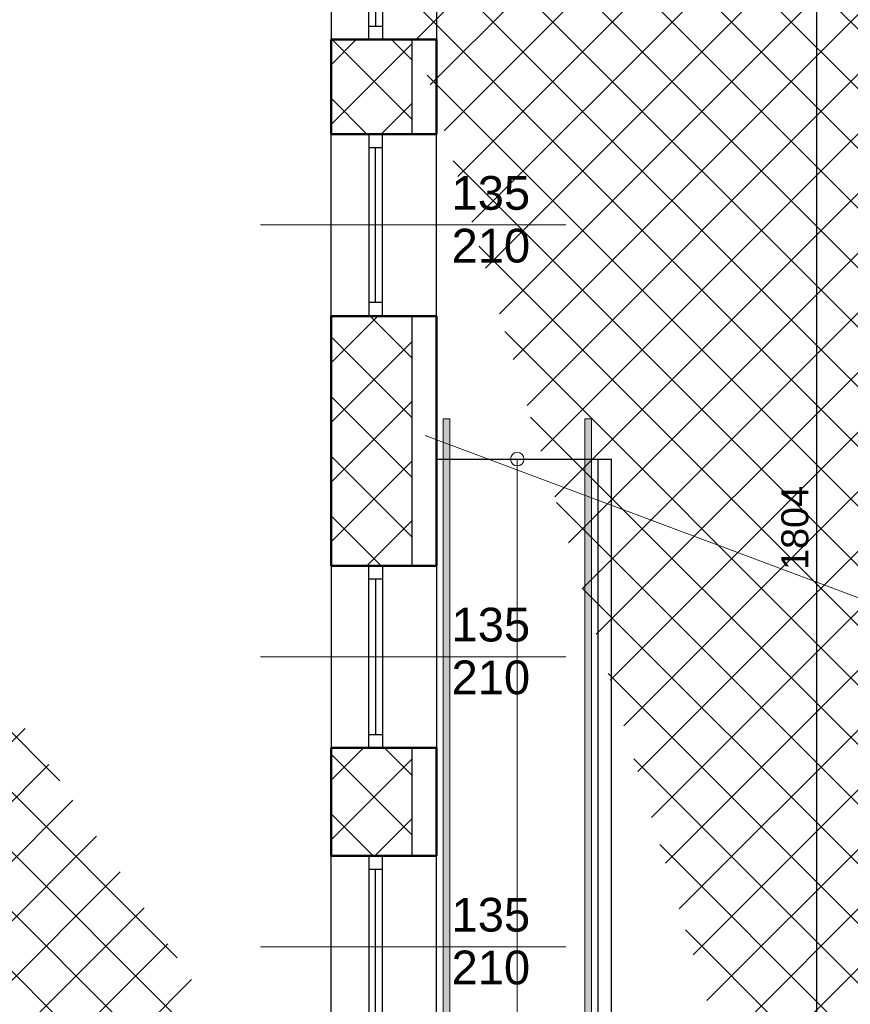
# Model space of a CAD drawing. Header units: millimetres. Extents: x -29624 to 9939, y -6894 to 6495.
# Tile 24 of 243: x -26310 to -25694, y 4597 to 5327. Entities that reach past the tile are written whole.
import ezdxf

# ---------------------------------------------------------------- set-up
doc = ezdxf.new("R2010")
doc.units = ezdxf.units.MM
doc.header["$MEASUREMENT"] = 0
for name, color, linetype in [('2D - Ogólne', 7, 'Continuous'), ('Konstrukcja - Ściany zew', 7, 'Continuous'), ('Okna Archicada', 7, 'Continuous'), ('Opisy - Teksty', 7, 'Continuous')]:
    doc.layers.add(name, color=color, linetype=linetype)
for name, color, linetype, lineweight in [('A_cienkie', 130, 'Continuous', 9), ('A_opisy', 81, 'Continuous', 13), ('A_wymiary', 253, 'Continuous', 9), ('A_ściany istniejące hatch', 82, 'Continuous', 9)]:
    doc.layers.add(name, color=color, linetype=linetype, lineweight=lineweight)
doc.styles.get("Standard").update_dxf_attribs({"font": 'arial.ttf'})
doc.styles.add('STYL_AUTOMATYCZNY_1', font='arial.ttf')
doc.dimstyles.new('1do100', dxfattribs={"dimtxt": 20, "dimasz": 15, "dimexe": 15, "dimexo": 0.625, "dimgap": 6, "dimtad": 1, "dimtxsty": 'Standard', "dimblk": 'ARCHTICK', "dimcen": 2.5, "dimadec": 0, "dimazin": 0, "dimtfac": 1, "dimtmove": 0, "dimatfit": 3, "dimldrblk": 'OBLIQUE', "dimfxl": 15, "dimfxlon": 1, "dimarcsym": 0})

# ---------------------------------------------------------------- blocks, each defined once
blk = doc.blocks.new('Okno 27_2')
at = {"layer": 'Okna Archicada', "color": 7, "linetype": 'Continuous', "lineweight": 25}
for p, q in [((-675, 400), (675, 400)), ((-675, 0), (-575.0000000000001, 0)), ((-575.0000000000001, 0), (-575.0000000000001, -100)), ((-575.0000000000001, 0), (575.0000000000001, 0)), ((575.0000000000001, -100), (575.0000000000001, 0)), ((575.0000000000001, 0), (675, 0)), ((-575.0000000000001, -50), (575.0000000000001, -50)), ((-575.0000000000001, -100), (-675, -100)), ((575.0000000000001, -100), (-575.0000000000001, -100)), ((675, -100), (575.0000000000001, -100)), ((-675, -380), (675, -380))]:
    blk.add_line(p, q, dxfattribs=at)
at = {"layer": 'Okna Archicada', "color": 7, "linetype": 'Continuous', "lineweight": 50}
for p, q in [((-675, 400), (-675, 0)), ((675, 400), (675, 0)), ((-675, 0), (-675, -100)), ((-675, 0), (-675, -100)), ((675, 0), (675, -100)), ((675, 0), (675, -100)), ((-675, -100), (-675, -380)), ((675, -100), (675, -380))]:
    blk.add_line(p, q, dxfattribs=at)
blk = doc.blocks.new('Ściana_2_1', base_point=(-7572.261235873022, 24720))
at = {"layer": 'Konstrukcja - Ściany zew', "color": 7, "linetype": 'Continuous', "lineweight": 50}
for p, q in [((-7292.261235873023, 19920), (-7572.261235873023, 19920)), ((-7192.261235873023, 19920), (-7292.261235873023, 19920)), ((-6792.261235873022, 19920), (-7192.261235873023, 19920)), ((-7292.261235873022, 19220), (-7572.261235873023, 19220)), ((-7192.261235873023, 19220), (-7292.261235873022, 19220)), ((-6792.261235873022, 19220), (-7192.261235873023, 19220)), ((-7292.261235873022, 17870), (-7572.261235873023, 17870)), ((-7192.261235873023, 17870), (-7292.261235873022, 17870)), ((-6792.261235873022, 17870), (-7192.261235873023, 17870)), ((-7292.261235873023, 16020), (-7572.261235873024, 16020)), ((-7192.261235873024, 16020), (-7292.261235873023, 16020)), ((-6792.261235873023, 16020), (-7192.261235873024, 16020)), ((-7292.261235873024, 14670), (-7572.261235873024, 14670)), ((-7192.261235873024, 14670), (-7292.261235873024, 14670)), ((-6792.261235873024, 14670), (-7192.261235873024, 14670)), ((-7292.261235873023, 13869.73562378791), (-7572.261235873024, 13869.73562378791)), ((-7192.261235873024, 13869.73562378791), (-7292.261235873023, 13869.73562378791)), ((-6792.261235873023, 13869.73562378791), (-7192.261235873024, 13869.73562378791))]:
    blk.add_line(p, q, dxfattribs=at)
at = {"layer": 'Konstrukcja - Ściany zew', "color": 7, "linetype": 'Continuous', "lineweight": 50, "flags": 128}
for points in [[(-7572.261235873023, 19920.00001311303), (-7572.261235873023, 19220.0001281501)], [(-6792.261235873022, 19220), (-6792.261235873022, 19920)], [(-7572.261235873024, 17869.99996215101), (-7572.261235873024, 16019.99995589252)], [(-6792.261235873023, 16020), (-6792.261235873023, 17870)], [(-7572.261235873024, 14670.00006139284), (-7572.261235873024, 13869.73571364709)], [(-6792.261235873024, 13869.73575268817), (-6792.261235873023, 14670)]]:
    blk.add_lwpolyline(points, dxfattribs=at)
at = {"layer": 'Okna Archicada', "color": 21, "linetype": 'Continuous', "lineweight": 13, "true_color": 0xff9955, "zscale": 1000, "rotation": 270}
for p in [(-7192.261235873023, 20595), (-7192.261235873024, 15345)]:
    blk.add_blockref('Okno 27_2', p, dxfattribs=at)
at = {"layer": 'Okna Archicada', "color": 21, "linetype": 'Continuous', "lineweight": 13, "true_color": 0xff9955, "xscale": -1, "zscale": 1000, "rotation": 270}
for p in [(-7192.261235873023, 18545), (-7192.261235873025, 13194.73562378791)]:
    blk.add_blockref('Okno 27_2', p, dxfattribs=at)
blk = doc.blocks.new('_ArchTick')
at = {"color": 0, "linetype": 'ByBlock', "const_width": 0.15}
blk.add_lwpolyline([(-0.5, -0.5), (0.5, 0.5)], dxfattribs=at)
blk = doc.blocks.new('*D1295')
at = {"layer": 'A_wymiary', "color": 0, "lineweight": -2, "transparency": 16777216}
for p, q in [((-27147.05965633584, 6160.845450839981), (-27147.05965633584, 6190.845450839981)), ((-23199.05965633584, 6160.845450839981), (-23199.05965633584, 6190.845450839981)), ((-27147.05965633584, 6175.845450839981), (-23199.05965633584, 6175.845450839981))]:
    blk.add_line(p, q, dxfattribs=at)
at = {"layer": 'Defpoints', "color": 0, "transparency": 16777216}
for p in [(-23199.05965633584, 6175.845450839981), (-27147.05965633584, 5852.323442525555), (-23199.05965633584, 4880.323442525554)]:
    blk.add_point(p, dxfattribs=at)
at = {"layer": 'A_wymiary', "color": 0, "lineweight": -2, "transparency": 16777216, "xscale": 15, "yscale": 15, "zscale": 15, "rotation": 180}
blk.add_blockref('_ArchTick', (-27147.05965633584, 6175.845450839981), dxfattribs=at)
at = {"layer": 'A_wymiary', "color": 0, "lineweight": -2, "transparency": 16777216, "xscale": 15, "yscale": 15, "zscale": 15}
blk.add_blockref('_ArchTick', (-23199.05965633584, 6175.845450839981), dxfattribs=at)
at = {"layer": 'A_wymiary', "color": 0, "transparency": 16777216, "insert": (-25173.0704544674, 6192.063731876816), "char_height": 20, "attachment_point": 5}
blk.add_mtext('3948', dxfattribs=at)
blk = doc.blocks.new('_Oblique')
at = {"color": 0, "linetype": 'ByBlock', "lineweight": -2}
blk.add_line((-0.5, -0.5), (0.5, 0.5), dxfattribs=at)
blk = doc.blocks.new('*D1296')
at = {"layer": 'A_wymiary', "color": 0, "lineweight": -2, "transparency": 16777216}
for p, q in [((-25733.88778396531, 5852.323442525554), (-25703.88778396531, 5852.323442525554)), ((-25718.88778396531, 4048.323442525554), (-25718.88778396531, 5852.323442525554)), ((-25733.88778396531, 4048.323442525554), (-25703.88778396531, 4048.323442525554))]:
    blk.add_line(p, q, dxfattribs=at)
at = {"layer": 'Defpoints', "color": 0, "transparency": 16777216}
for p in [(-26001.05965633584, 5852.323442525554), (-25718.88778396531, 5852.323442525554), (-26001.05965633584, 4048.323442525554)]:
    blk.add_point(p, dxfattribs=at)
at = {"layer": 'A_wymiary', "color": 0, "lineweight": -2, "transparency": 16777216, "xscale": 15, "yscale": 15, "zscale": 15}
for p, rotation in [((-25718.88778396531, 5852.323442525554), 90), ((-25718.88778396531, 4048.323442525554), 270)]:
    blk.add_blockref('_ArchTick', p, dxfattribs=dict(at, rotation=rotation))
at = {"layer": 'A_wymiary', "color": 0, "transparency": 16777216, "insert": (-25735.09924371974, 4950.312644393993), "char_height": 20, "attachment_point": 5, "rotation": 90}
blk.add_mtext('1804', dxfattribs=at)

msp = doc.modelspace()

# ---------------------------------------------------------------- hatches: boundary and pattern name
at = {"layer": 'A_cienkie', "true_color": 0xffffff}
h = msp.add_hatch(color=7, dxfattribs=at)
h.dxf.hatch_style = 1
h.paths.add_polyline_path([(-25991.05965633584, 4201.323442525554), (-25991.05965633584, 5031.323442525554), (-25996.05965633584, 5031.323442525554), (-25996.05965633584, 4201.323442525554)])
h = msp.add_hatch(color=7, dxfattribs=at)
h.dxf.hatch_style = 1
h.paths.add_polyline_path([(-25891.05965633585, 4201.323442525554), (-25891.05965633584, 5031.323442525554), (-25886.05965633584, 5031.323442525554), (-25886.05965633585, 4201.323442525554)])
at = {"layer": 'A_ściany istniejące hatch'}
h = msp.add_hatch(dxfattribs=at)
h.set_pattern_fill('NET', color=256, scale=250, angle=45)
h.set_pattern_definition([(45, (7385.571392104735, 0), (-22.09708691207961, 22.09708691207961), []), (135, (7385.571392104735, 0), (-22.09708691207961, -22.09708691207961), [])])
h.paths.add_polyline_path([(-24601.05965633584, 5156.323444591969), (-24559.05965633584, 5156.323441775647), (-24559.05965633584, 4894.323442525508), (-24349.05965633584, 4894.323442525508), (-24349.05965633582, 4852.323442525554), (-24601.05965633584, 4852.323442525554)], flags=16)
h.paths.add_polyline_path([(-24007.05800551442, 4880.323442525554), (-24007.05800551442, 4820.323442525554), (-24127.05965633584, 4820.323442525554), (-24127.05965633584, 4660.323442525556), (-24187.05965633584, 4660.323442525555), (-24187.05965633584, 4852.323442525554), (-24229.05965633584, 4852.323442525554), (-24229.05965633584, 4894.323442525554), (-24225.05965633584, 4894.323442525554), (-24225.05965633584, 5553.323442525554), (-24559.05965633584, 5553.323442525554), (-24559.05965633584, 5507.323442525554), (-24601.05965633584, 5507.323442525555), (-24601.05965633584, 5597.323442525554), (-24143.05965633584, 5597.323442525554), (-24143.05965931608, 5553.323442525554), (-24181.05965633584, 5553.323442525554), (-24181.05965633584, 4880.323442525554)], flags=17)
h.paths.add_polyline_path([(-23403.05965633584, 4880.323442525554), (-23261.05965633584, 4880.323442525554), (-23261.05965633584, 4942.323442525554), (-23217.05965633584, 4942.323442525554), (-23217.05965633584, 4657.323445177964), (-23277.05965633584, 4657.323445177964), (-23277.05965633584, 4820.323442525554), (-23403.05965633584, 4820.323442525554)], flags=17)
h.paths.add_polyline_path([(-23360.05965633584, 4000.323442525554), (-23277.05965633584, 4000.323442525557), (-23277.05965633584, 4115.323445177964), (-23217.05965633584, 4115.323445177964), (-23217.05965633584, 3942.323442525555), (-23277.05965633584, 3942.323442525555), (-23277.05965633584, 3975.323442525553), (-23360.05965633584, 3975.323442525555)], flags=17)
h.paths.add_polyline_path([(-23717.05965633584, 4570.323442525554), (-23687.05965633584, 4570.323442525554), (-23687.05965633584, 4540.323442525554), (-23717.05965633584, 4540.323442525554)], flags=17)
h.paths.add_polyline_path([(-23717.05965633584, 4276.323442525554), (-23687.05965633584, 4276.323442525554), (-23687.05965633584, 4306.323442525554), (-23717.05965633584, 4306.323442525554)], flags=17)
h.paths.add_polyline_path([(-24205.05965633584, 2730.323442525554), (-24145.05965633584, 2730.323442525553), (-24145.05965633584, 2570.323442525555), (-23907.05965633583, 2570.323442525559), (-23907.05965633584, 2750.323442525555), (-23847.05965633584, 2750.323442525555), (-23847.05965633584, 2570.323442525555), (-23277.05965633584, 2570.323442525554), (-23277.05965633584, 2720.323442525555), (-23217.05965633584, 2720.323442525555), (-23217.05965633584, 2510.323442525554), (-24205.05965633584, 2510.323442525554)])
h.paths.add_polyline_path([(-26687.05965227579, 5880.323442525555), (-26474.05965633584, 5880.32344487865), (-26474.05966137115, 5974.357659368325), (-26449.05965901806, 5974.35765319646), (-26449.05965901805, 5855.323442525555), (-26687.05965227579, 5855.323442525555)], flags=17)
h.paths.add_polyline_path([(-26054.05965633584, 5854.668952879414), (-26019.05965633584, 5854.668952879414), (-26019.05965633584, 5974.35765319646), (-26054.05965633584, 5974.35765319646)], flags=17)
h.paths.add_polyline_path([(-25764.05965630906, 4030.323442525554), (-25694.05966801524, 4030.323442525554), (-25694.05966801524, 3970.323442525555), (-25764.05965630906, 3970.323442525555)], flags=17)
h.paths.add_polyline_path([(-25354.05965630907, 4030.323442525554), (-25284.05965630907, 4030.323442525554), (-25284.05965630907, 3970.323442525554), (-25354.05965630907, 3970.323442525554)], flags=17)
h.paths.add_polyline_path([(-24913.05965630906, 4030.323442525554), (-24845.05966801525, 4030.323442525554), (-24845.05966801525, 3970.323442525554), (-24913.05965630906, 3970.323442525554)], flags=17)
h.paths.add_polyline_path([(-24710.05965630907, 4030.323442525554), (-24629.05966801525, 4030.323442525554), (-24629.05966801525, 3970.323442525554), (-24710.05965630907, 3970.323442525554)], flags=17)
h.paths.add_polyline_path([(-24127.05965633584, 4530.323438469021), (-24187.05965633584, 4530.323438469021), (-24187.05965633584, 4454.323442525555), (-24127.05965633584, 4454.323442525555)], flags=17)
h.paths.add_polyline_path([(-24559.05965633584, 5377.323440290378), (-24601.05965633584, 5377.323440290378), (-24601.05965633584, 5286.323444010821), (-24559.05965633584, 5286.323444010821)], flags=16)
h.paths.add_polyline_path([(-24013.05965633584, 5597.323442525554), (-23879.05965633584, 5597.323442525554), (-23879.05965633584, 5553.323442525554), (-24013.05965633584, 5553.323442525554)], flags=17)
h.paths.add_polyline_path([(-23261.05965633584, 5277.323444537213), (-23217.05965633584, 5277.323444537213), (-23217.05965633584, 5352.323442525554), (-23261.05965633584, 5352.323442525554)], flags=17)
h.paths.add_polyline_path([(-23261.05965633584, 5072.323442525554), (-23217.05965633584, 5072.323442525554), (-23217.05965633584, 5147.323442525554), (-23261.05965633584, 5147.323442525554)], flags=17)
h.paths.add_polyline_path([(-23277.05965633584, 4451.32344741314), (-23217.05965633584, 4451.32344741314), (-23217.05965633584, 4527.323445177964), (-23277.05965633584, 4527.323445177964)], flags=17)
h.paths.add_polyline_path([(-23277.05965633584, 4245.32344741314), (-23217.05965633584, 4245.32344741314), (-23217.05965633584, 4321.323445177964), (-23277.05965633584, 4321.323445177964)], flags=17)
h.paths.add_polyline_path([(-23277.05965633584, 3737.323444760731), (-23217.05965633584, 3737.323444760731), (-23217.05965633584, 3812.323442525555), (-23277.05965633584, 3812.323442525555)], flags=17)
h.paths.add_polyline_path([(-23277.05965633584, 3532.323444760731), (-23217.05965633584, 3532.323444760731), (-23217.05965633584, 3607.323442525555), (-23277.05965633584, 3607.323442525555)], flags=17)
h.paths.add_polyline_path([(-23277.05965633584, 3060.32344476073), (-23217.05965633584, 3060.32344476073), (-23217.05965633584, 3130.323442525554), (-23277.05965633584, 3130.323442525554)], flags=17)
h.paths.add_polyline_path([(-23217.05965633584, 2855.323442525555), (-23277.05965633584, 2855.323442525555), (-23277.05965633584, 2925.323442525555), (-23217.05965633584, 2925.323442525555)], flags=17)
h.paths.add_polyline_path([(-24502.05965659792, 2970.323442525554), (-24432.05965633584, 2970.323442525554), (-24432.05965633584, 2910.323442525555), (-24502.05965659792, 2910.323442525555)], flags=17)
h.paths.add_polyline_path([(-24707.05965633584, 2910.323442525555), (-24637.05965633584, 2910.323442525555), (-24637.05965633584, 2970.323442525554), (-24707.05965633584, 2970.323442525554)], flags=17)
h.paths.add_polyline_path([(-24912.05965659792, 2970.323442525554), (-24842.05965633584, 2970.323442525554), (-24842.05965633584, 2910.323442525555), (-24912.05965659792, 2910.323442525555)], flags=17)
h.paths.add_polyline_path([(-25169.05965633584, 2910.323442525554), (-25047.05966804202, 2910.323442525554), (-25047.05966804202, 2970.323442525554), (-25169.05965633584, 2970.323442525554)], flags=17)
h.paths.add_polyline_path([(-25374.05965659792, 2970.323442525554), (-25304.05965633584, 2970.323442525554), (-25304.05965633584, 2910.323442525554), (-25374.05965659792, 2910.323442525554)], flags=17)
h.paths.add_polyline_path([(-25579.05965633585, 2910.323442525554), (-25509.05965633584, 2910.323442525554), (-25509.05965633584, 2970.323442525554), (-25579.05965633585, 2970.323442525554)], flags=17)
h.paths.add_polyline_path([(-25784.05965659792, 2970.323442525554), (-25714.05965633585, 2970.323442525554), (-25714.05965633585, 2910.323442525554), (-25784.05965659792, 2910.323442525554)], flags=17)
h.paths.add_polyline_path([(-23895.05965633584, 2970.323442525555), (-23981.55965633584, 2970.323442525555), (-23981.54424533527, 2910.323442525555), (-23907.05965633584, 2910.323442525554), (-23907.05965633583, 2860.323442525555), (-23847.05965633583, 2860.323442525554), (-23847.05965633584, 3103.823442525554), (-23895.05965633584, 3103.823442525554)], flags=17)
h.paths.add_polyline_path([(-24091.55965633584, 2970.323442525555), (-24091.54424533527, 2910.323442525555), (-24145.05965633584, 2910.323442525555), (-24145.05965633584, 2870.323442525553), (-24205.05965633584, 2870.323442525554), (-24205.05965633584, 2910.323442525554), (-24297.05965633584, 2910.323442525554), (-24297.05965633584, 2970.323442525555)], flags=17)
h.paths.add_polyline_path([(-26079.05965633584, 2864.323442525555), (-26019.05965633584, 2864.323442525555), (-26019.05965633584, 2910.323442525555), (-25919.05965633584, 2910.323442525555), (-25919.05966804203, 2970.323442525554), (-26079.05965633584, 2970.323442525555)], flags=17)
h.paths.add_polyline_path([(-24289.05965630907, 4030.323442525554), (-24187.05965633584, 4030.323442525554), (-24187.05965633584, 4324.323442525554), (-24127.05965633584, 4324.32343846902), (-24127.05965633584, 4000.323442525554), (-24110.05965633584, 4000.323442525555), (-24110.05965633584, 3975.323442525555), (-24127.05965633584, 3975.323442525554), (-24127.05965633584, 3620.323442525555), (-24100.05965633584, 3620.323442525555), (-24100.05965633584, 3540.323442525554), (-24127.05965633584, 3540.323442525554), (-24127.05965633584, 3320.323442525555), (-24302.55965633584, 3320.323442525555), (-24302.55965633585, 3368.323442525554), (-24167.05965633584, 3368.323442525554), (-24167.05965633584, 3970.323442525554), (-24289.05965657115, 3970.323442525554)], flags=17)
h.paths.add_polyline_path([(-24494.05965630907, 4030.323442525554), (-24424.05965630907, 4030.323442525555), (-24424.05965630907, 3970.323442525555), (-24457.05965633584, 3970.323442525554), (-24457.05965633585, 3804.323442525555), (-24489.05965633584, 3804.323445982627), (-24489.05965633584, 3970.323442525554), (-24494.05965630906, 3970.323442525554)], flags=17)
h.paths.add_polyline_path([(-24736.05965633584, 3368.323442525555), (-24489.05965633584, 3368.323442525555), (-24489.05965633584, 3518.323447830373), (-24457.05965633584, 3518.3234443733), (-24457.05965633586, 3368.323442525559), (-24412.55965633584, 3368.323442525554), (-24412.55965633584, 3320.323442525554), (-24736.05965633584, 3320.323442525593)], flags=17)
h.paths.add_polyline_path([(-25725.05965633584, 3368.323442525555), (-25725.05965633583, 3320.323442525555), (-25485.05965633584, 3320.323442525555), (-25485.05965633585, 3368.323442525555), (-25489.05965630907, 3368.323442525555), (-25489.05965630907, 3460.323442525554), (-25517.05965630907, 3460.323442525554), (-25517.05965630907, 3368.323442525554)], flags=17)
h.paths.add_polyline_path([(-26079.05965633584, 4061.323442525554), (-26019.05965633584, 4061.323442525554), (-26019.05965633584, 4030.323442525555), (-25899.05965630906, 4030.323442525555), (-25899.05966801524, 3970.323442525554), (-26039.05965633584, 3970.323442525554), (-26039.05965633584, 3368.323442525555), (-25835.05965633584, 3368.323442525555), (-25835.05965633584, 3320.323442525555), (-26079.05965633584, 3320.323442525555)], flags=17)
h.paths.add_polyline_path([(-26019.05965633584, 4357.738516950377), (-26079.05965633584, 4357.738516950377), (-26079.05965633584, 4201.323453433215), (-26019.05965633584, 4201.323453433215)], flags=17)
h.paths.add_polyline_path([(-26019.05965633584, 4572.297004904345), (-26079.05965633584, 4572.297004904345), (-26079.05965633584, 4492.738518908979), (-26019.05965633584, 4492.738518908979)], flags=17)
h.paths.add_polyline_path([(-26019.05965633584, 4787.323442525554), (-26079.05965633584, 4787.323442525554), (-26079.05965633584, 4707.297013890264), (-26019.05965633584, 4707.297013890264)], flags=17)
h.paths.add_polyline_path([(-26019.05965633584, 5107.323442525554), (-26079.05965633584, 5107.323442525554), (-26079.05965633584, 4922.323442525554), (-26019.05965633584, 4922.323442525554)], flags=17)
h.paths.add_polyline_path([(-26019.05965633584, 5312.323442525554), (-26079.05965633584, 5312.323442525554), (-26079.05965633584, 5242.323455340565), (-26019.05965633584, 5242.323455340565)], flags=17)
h.paths.add_polyline_path([(-26019.05965633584, 5527.323442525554), (-26079.05965633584, 5527.323442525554), (-26079.05965633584, 5447.323442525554), (-26019.05965633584, 5447.323442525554)], flags=17)
h.paths.add_polyline_path([(-27069.05965633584, 5252.439788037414), (-27129.05965633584, 5252.439788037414), (-27129.05965633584, 5322.419772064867), (-27069.05965633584, 5322.419772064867), (-27069.05965633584, 5324.323442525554), (-26609.05965633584, 5324.323442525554), (-26609.05965633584, 5314.323442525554), (-26640.15965633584, 5314.323442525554), (-26640.15965633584, 5238.323442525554), (-26655.15965633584, 5238.323442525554), (-26655.15965633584, 5314.323442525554), (-26911.05965633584, 5314.323442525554), (-26911.05965633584, 5299.320287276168), (-26918.05965633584, 5299.320287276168), (-26918.05965633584, 5314.323442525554), (-27069.05965633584, 5314.323442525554)])
h.paths.add_polyline_path([(-27069.05965633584, 5197.323442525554), (-27069.05965633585, 5204.323442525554), (-26918.05965633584, 5204.323442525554), (-26918.05965633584, 5209.320288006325), (-26911.05965633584, 5209.320288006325), (-26911.05965633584, 5186.842374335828), (-26918.05965633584, 5186.842373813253), (-26918.05965633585, 5197.323442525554)], flags=17)
h.paths.add_polyline_path([(-27129.05965633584, 5117.439788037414), (-27069.05965633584, 5117.439788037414), (-27069.05965633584, 5087.323442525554), (-26918.05965633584, 5087.323442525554), (-26918.05965633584, 5096.842374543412), (-26911.05965633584, 5096.842374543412), (-26911.05965633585, 5087.323442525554), (-26655.15965633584, 5087.323442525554), (-26655.15965633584, 5143.323442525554), (-26640.15965633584, 5143.323442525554), (-26640.15965633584, 5087.323442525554), (-26612.05965609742, 5087.323442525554), (-26612.05965633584, 5072.323442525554), (-27069.05965633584, 5072.323442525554), (-27069.05965633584, 5046.959804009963), (-27129.05965633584, 5046.959804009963)])
h.paths.add_polyline_path([(-27129.05965633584, 4916.959804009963), (-27069.05965633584, 4916.959804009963), (-27069.05965633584, 4872.323442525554), (-26477.05965633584, 4872.323442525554), (-26477.05965633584, 4889.588796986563), (-26429.05965633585, 4889.588796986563), (-26429.05965633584, 4560.322612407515), (-26477.05965633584, 4560.322612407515), (-26477.05965633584, 4832.323442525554), (-27069.05965633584, 4832.323442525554), (-27069.05965633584, 4754.452296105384), (-27129.05965633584, 4754.452296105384)])
h.paths.add_polyline_path([(-27129.05965633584, 4414.472312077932), (-27069.05965633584, 4414.472312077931), (-27069.05965633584, 4392.323442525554), (-26477.05965633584, 4392.323442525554), (-26477.05965633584, 4450.322612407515), (-26429.05965633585, 4450.322612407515), (-26429.05965633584, 4053.322612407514), (-26477.05965633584, 4053.322612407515), (-26477.05965633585, 4367.323442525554), (-27069.05965633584, 4367.323442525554), (-27069.05965633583, 4344.256026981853), (-27129.05965633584, 4344.256026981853)])
h.paths.add_polyline_path([(-27129.05965633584, 4000.125357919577), (-27069.05965633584, 4000.125357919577), (-27069.05965633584, 3930.323442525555), (-26477.05965633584, 3930.323442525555), (-26477.05965633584, 3943.322612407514), (-26429.05965633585, 3943.322612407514), (-26429.05965633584, 3884.684373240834), (-26477.05965633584, 3884.684373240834), (-26477.05965633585, 3887.323442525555), (-27069.05965633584, 3887.323442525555), (-27069.05965633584, 3835.125357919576), (-27129.05965633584, 3835.125357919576)])
h.paths.add_polyline_path([(-27129.05965633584, 3700.125357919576), (-27069.05965633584, 3700.125357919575), (-27069.05965633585, 3645.543180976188), (-27010.05965633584, 3645.543180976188), (-27010.05965633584, 3787.240861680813), (-27000.69587569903, 3787.240861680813), (-27000.69587692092, 3781.240861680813), (-27004.05965633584, 3781.240861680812), (-27004.05965633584, 3645.543180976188), (-26907.05965633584, 3645.543180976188), (-26907.05965633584, 3781.240861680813), (-26911.69587692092, 3781.240861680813), (-26911.69587692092, 3787.240861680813), (-26896.5144484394, 3787.240861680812), (-26896.5144484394, 3781.240861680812), (-26901.05965633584, 3781.240861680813), (-26901.05965633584, 3645.543180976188), (-26804.05965633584, 3645.543180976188), (-26804.05965633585, 3781.240861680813), (-26807.5144484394, 3781.240861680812), (-26807.51444953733, 3787.240861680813), (-26798.05965633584, 3787.240861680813), (-26798.05965633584, 3752.240861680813), (-26793.88796868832, 3752.240861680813), (-26793.88796868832, 3746.240861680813), (-26798.05965633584, 3746.240861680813), (-26798.05965633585, 3645.543180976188), (-26630.05965633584, 3645.543180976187), (-26630.05965633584, 3746.240861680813), (-26704.88796654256, 3746.240861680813), (-26704.88796753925, 3752.240861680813), (-26624.05965633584, 3752.240861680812), (-26624.05965633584, 3645.543180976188), (-26477.05965633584, 3645.543180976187), (-26477.05965633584, 3774.684373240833), (-26429.05965633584, 3774.684373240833), (-26429.05965633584, 3627.829504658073), (-26477.05965633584, 3627.829504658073), (-26477.05965633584, 3630.543180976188), (-26624.05965633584, 3630.543180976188), (-26624.05965633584, 3588.24317934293), (-26630.05965633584, 3588.243180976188), (-26630.05965633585, 3630.543180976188), (-27069.05965633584, 3630.543180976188), (-27129.05965633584, 3630.543180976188)])
h.paths.add_polyline_path([(-27129.05965633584, 4549.472312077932), (-27069.05965633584, 4549.472312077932), (-27069.05965633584, 4619.452296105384), (-27129.05965633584, 4619.452296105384)])
h.paths.add_polyline_path([(-27129.05965633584, 4135.125357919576), (-27069.05965633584, 4135.125357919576), (-27069.05965633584, 4209.256026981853), (-27129.05965633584, 4209.256026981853)], flags=17)
h.paths.add_polyline_path([(-27129.05965633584, 3425.563196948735), (-27069.05965633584, 3425.563196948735), (-27069.05965633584, 3495.543180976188), (-27129.05965633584, 3495.543180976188)], flags=17)
h.paths.add_polyline_path([(-27129.05965633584, 3220.583212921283), (-27129.05965633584, 3290.563196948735), (-27069.05965633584, 3290.563196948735), (-27069.05965633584, 3280.563196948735), (-27022.05965633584, 3280.563196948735), (-27022.05965633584, 3451.543196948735), (-27010.8489369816, 3451.543196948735), (-27010.8489369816, 3445.543196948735), (-27016.05965633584, 3445.543196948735), (-27016.05965633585, 3280.563196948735), (-26917.05965633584, 3280.563196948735), (-26917.05965633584, 3445.543196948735), (-26921.84893456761, 3445.543196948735), (-26921.84893456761, 3451.543196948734), (-26906.54779697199, 3451.543196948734), (-26906.54779697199, 3445.543196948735), (-26911.05965633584, 3445.543196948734), (-26911.05965633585, 3280.563196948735), (-26814.05965633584, 3280.563196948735), (-26814.05965633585, 3445.543196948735), (-26817.54779522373, 3445.543196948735), (-26817.54779826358, 3451.543196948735), (-26803.51444971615, 3451.543196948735), (-26803.5144484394, 3445.543196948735), (-26808.05965633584, 3445.543196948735), (-26808.05965633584, 3280.563196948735), (-26711.05965633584, 3280.563196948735), (-26711.05965633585, 3445.543196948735), (-26714.5144484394, 3445.543196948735), (-26714.5144484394, 3451.543196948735), (-26711.05965633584, 3451.543196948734), (-26711.05965633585, 3495.543180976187), (-26630.05965633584, 3495.543180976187), (-26630.05965633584, 3499.243179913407), (-26624.05965633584, 3499.243179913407), (-26624.05965633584, 3485.215646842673), (-26630.05965633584, 3485.215646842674), (-26630.05965633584, 3489.543180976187), (-26705.05965633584, 3489.543180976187), (-26705.05965633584, 3280.563196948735), (-26630.05965633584, 3280.563196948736), (-26630.05965633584, 3396.215642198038), (-26624.05965633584, 3396.21564435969), (-26624.05965633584, 3280.563196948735), (-26477.05965633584, 3280.563196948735), (-26477.05965633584, 3517.829504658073), (-26429.05965633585, 3517.829504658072), (-26429.05965633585, 3084.023442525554), (-26477.05965633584, 3084.023442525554), (-26477.05965633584, 3265.563196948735), (-26624.05965633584, 3265.563196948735), (-26624.05965633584, 3168.053688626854), (-26630.05965633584, 3168.053688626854), (-26630.05965633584, 3265.563196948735), (-26705.05965633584, 3265.563196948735), (-26705.05965633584, 3072.723442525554), (-26630.05965633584, 3072.723442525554), (-26630.05965633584, 3079.05368821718), (-26624.05965633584, 3079.05368821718), (-26624.05965633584, 3063.023443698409), (-26630.05965633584, 3063.023442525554), (-26630.05965633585, 3066.723442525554), (-26711.05965633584, 3066.723442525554), (-26711.05965633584, 3140.323442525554), (-26714.5144484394, 3140.323442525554), (-26714.5144484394, 3146.323442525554), (-26711.05965633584, 3146.323442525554), (-26711.05965633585, 3265.563196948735), (-26808.05965633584, 3265.563196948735), (-26808.05965633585, 3146.323442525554), (-26803.51444929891, 3146.323442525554), (-26803.5144484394, 3140.323442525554), (-26817.54779697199, 3140.323442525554), (-26817.54779522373, 3146.323442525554), (-26814.05965633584, 3146.323442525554), (-26814.05965633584, 3265.563196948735), (-26911.05965633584, 3265.563196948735), (-26911.05965633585, 3146.323442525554), (-26906.54779697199, 3146.323442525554), (-26906.54779697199, 3140.323442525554), (-26921.84893562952, 3140.323442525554), (-26921.84893456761, 3146.323442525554), (-26917.05965633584, 3146.323442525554), (-26917.05965633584, 3265.563196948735), (-27016.05965633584, 3265.563196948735), (-27016.05965633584, 3146.323442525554), (-27010.84893516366, 3146.323442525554), (-27010.8489369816, 3140.323442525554), (-27022.05965633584, 3140.323442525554), (-27022.05965633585, 3265.563196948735), (-27069.05965633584, 3265.563196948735), (-27069.05965633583, 3220.583212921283)])
h.paths.add_polyline_path([(-27009.05965633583, 2829.323442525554), (-27069.05965633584, 2829.323442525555), (-27069.05965633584, 2910.323442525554), (-27129.05965633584, 2910.323442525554), (-27129.05965633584, 3085.583212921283), (-27069.05965633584, 3085.583212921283), (-27069.05965633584, 2970.323442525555), (-26630.05965633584, 2970.323442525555), (-26630.05965633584, 2974.023442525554), (-26624.05965633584, 2974.023443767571), (-26624.05965633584, 2970.323442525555), (-26477.05965633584, 2970.323442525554), (-26477.05965633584, 2974.023442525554), (-26429.05965633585, 2974.023442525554), (-26429.05965633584, 2919.323443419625), (-26454.05965633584, 2919.323442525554), (-26454.05965633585, 2930.323442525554), (-26624.05965633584, 2930.323442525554), (-26624.05965633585, 2925.583212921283), (-26630.05965633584, 2925.583212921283), (-26630.05965633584, 2930.323442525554), (-26814.05965633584, 2930.323442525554), (-26814.05965633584, 2890.070277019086), (-26839.05965633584, 2890.070277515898), (-26839.05965633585, 2930.323442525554), (-27009.05965633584, 2930.323442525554)])
h.paths.add_polyline_path([(-27009.05965633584, 2580.323442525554), (-27009.05965633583, 2619.323442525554), (-27069.05965633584, 2619.323442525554), (-27069.05965633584, 2520.323442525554), (-26019.05965633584, 2520.323442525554), (-26019.05965633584, 2724.323442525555), (-26079.05965633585, 2724.323442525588), (-26079.05965633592, 2580.323442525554)])
edge = h.paths.add_edge_path()
edge.add_line((-23749.05965633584, 5597.323442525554), (-23749.05965991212, 5553.323442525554))
edge.add_line((-23749.05965991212, 5553.323442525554), (-23711.05965633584, 5553.323442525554))
edge.add_line((-23711.05965633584, 5553.323442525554), (-23711.05965633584, 5403.323442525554))
edge.add_line((-23711.05965633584, 5403.323442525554), (-23684.05965633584, 5403.323442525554))
edge.add_line((-23684.05965633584, 5403.323442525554), (-23684.05965633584, 5553.323442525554))
edge.add_line((-23684.05965633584, 5553.323442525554), (-23261.05965633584, 5553.323442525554))
edge.add_line((-23261.05965633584, 5553.323442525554), (-23261.05965633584, 5482.323440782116))
edge.add_line((-23261.05965633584, 5482.323440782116), (-23217.05965633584, 5482.323442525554))
edge.add_line((-23217.05965633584, 5482.323442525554), (-23217.05965633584, 5597.323442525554))
edge.add_line((-23217.05965633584, 5597.323442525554), (-23749.05965633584, 5597.323485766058))
edge.add_line((-27084.05965633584, 5974.357659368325), (-27049.05965633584, 5974.357659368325))
edge.add_line((-27049.05965633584, 5974.357659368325), (-27049.05964925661, 5880.32344487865))
edge.add_line((-27049.05964925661, 5880.32344487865), (-26867.05965633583, 5880.32344487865))
edge.add_line((-26867.05965633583, 5880.32344487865), (-26867.05965218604, 5855.323442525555))
edge.add_line((-26867.05965218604, 5855.323442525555), (-27084.05965633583, 5855.323442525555))
edge.add_line((-27084.05965633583, 5855.323442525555), (-27084.05965633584, 5974.35765319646))
edge.add_line((-25489.05965630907, 3570.323442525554), (-25517.05965630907, 3570.323442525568))
edge.add_line((-25517.05965630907, 3570.323442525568), (-25517.05965624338, 3855.323442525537))
edge.add_line((-25517.05965624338, 3855.323442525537), (-25489.0596563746, 3855.323442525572))
edge.add_line((-25489.0596563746, 3855.323442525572), (-25489.05965617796, 3775.342492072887))
edge.add_line((-25489.05965617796, 3775.342492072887), (-25489.05965630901, 3683.71488578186))
edge.add_line((-25489.05965630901, 3683.71488578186), (-25489.05965630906, 3580.323442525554))
edge.add_line((-25489.05965630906, 3580.323442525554), (-25489.05966801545, 3570.323442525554))
edge.add_line((-26179.05965633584, 5852.323442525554), (-26019.05965633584, 5852.323442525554))
edge.add_line((-26019.05965633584, 5852.323442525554), (-26019.05965633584, 5662.323442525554))
edge.add_line((-26019.05965633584, 5662.323442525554), (-26079.05965633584, 5662.323442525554))
edge.add_line((-26079.05965633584, 5662.323442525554), (-26079.05965633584, 5792.323442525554))
edge.add_line((-26079.05965633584, 5792.323442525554), (-26179.05965633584, 5792.323442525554))
edge.add_line((-26179.05965633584, 5792.323442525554), (-26179.05965821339, 5852.323442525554))
edge.add_line((-26687.05965052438, 5852.323442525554), (-26329.05965633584, 5852.323442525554))
edge.add_line((-26329.05965633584, 5852.323442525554), (-26329.05965633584, 5792.323442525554))
edge.add_line((-26329.05965633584, 5792.323442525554), (-26429.05965633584, 5792.323442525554))
edge.add_line((-26429.05965633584, 5792.323442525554), (-26429.05965633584, 4999.588796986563))
edge.add_line((-26429.05965633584, 4999.588796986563), (-26477.05965633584, 4999.588796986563))
edge.add_line((-26477.05965633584, 4999.588796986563), (-26477.05965633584, 5072.323442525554))
edge.add_line((-26477.05965633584, 5072.323442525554), (-26517.05965299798, 5072.323442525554))
edge.add_line((-26517.05965299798, 5072.323442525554), (-26517.05965633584, 5087.323442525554))
edge.add_line((-26517.05965633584, 5087.323442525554), (-26477.05965633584, 5087.323442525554))
edge.add_line((-26477.05965633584, 5087.323442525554), (-26477.05965633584, 5792.323442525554))
edge.add_line((-26477.05965633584, 5792.323442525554), (-26687.05965141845, 5792.323442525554))
edge.add_line((-26687.05965141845, 5792.323442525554), (-26687.05965633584, 5852.323442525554))
edge.add_line((-26839.05965633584, 2790.070277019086), (-26814.05965633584, 2790.07027602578))
edge.add_line((-26814.05965633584, 2790.07027602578), (-26814.05965633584, 2755.323442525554))
edge.add_line((-26814.05965633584, 2755.323442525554), (-26454.05965633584, 2755.323442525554))
edge.add_line((-26454.05965633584, 2755.323442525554), (-26454.05965633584, 2821.355609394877))
edge.add_line((-26454.05965633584, 2821.355609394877), (-26429.05965633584, 2821.355609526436))
edge.add_line((-26429.05965633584, 2821.355609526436), (-26429.05965633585, 2750.323442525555))
edge.add_line((-26429.05965633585, 2750.323442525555), (-26759.05965633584, 2750.323442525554))
edge.add_line((-26759.05965633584, 2750.323442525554), (-26759.05965633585, 2730.323442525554))
edge.add_line((-26759.05965633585, 2730.323442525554), (-26839.05965633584, 2730.323442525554))
edge.add_line((-26839.05965633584, 2730.323442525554), (-26839.05965396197, 2790.070277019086))
h.paths.add_polyline_path([(-25059.05965633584, 3855.323442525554), (-25099.05965633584, 3855.323442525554), (-25099.05965633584, 3368.323442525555), (-25375.05965633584, 3368.323442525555), (-25375.05965633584, 3320.323442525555), (-24846.05965633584, 3320.323442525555), (-24846.05965633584, 3368.323442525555), (-25059.05965633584, 3368.323442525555)], flags=17)
h.paths.add_polyline_path([(-25099.05965633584, 3955.323442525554), (-25059.05965633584, 3955.323442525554), (-25059.05965633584, 3970.323442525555), (-25048.05965630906, 3970.323442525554), (-25048.05965630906, 4030.323442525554), (-25149.05965630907, 4030.323442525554), (-25149.05965657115, 3970.323442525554), (-25099.05965633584, 3970.323442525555)], flags=17)
h.paths.add_polyline_path([(-23578.05965693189, 4820.323442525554), (-23832.05800551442, 4820.323442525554), (-23832.05800239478, 4880.323442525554), (-23711.05965633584, 4880.323442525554), (-23711.05965633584, 4953.323446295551), (-23684.05965633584, 4953.323446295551), (-23684.05965633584, 4880.323442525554), (-23578.05965693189, 4880.323442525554)], flags=17)
h.paths.add_polyline_path([(-23789.5634736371, 3577.323442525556), (-23779.5634736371, 3577.323442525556), (-23779.5634736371, 3592.323442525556), (-23789.5634736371, 3592.323442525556)], flags=17)
h.paths.add_polyline_path([(-23699.5634736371, 3749.323442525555), (-23684.5634736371, 3749.323442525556), (-23684.5634736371, 3975.323442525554), (-23644.05965633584, 3975.323442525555), (-23644.05965261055, 4000.323442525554), (-24000.05965633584, 4000.323442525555), (-24000.05965633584, 3975.323442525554), (-23939.05965633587, 3975.323442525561), (-23939.05965633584, 3749.323442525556), (-23921.05965633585, 3749.323442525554), (-23921.05965633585, 3759.323442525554), (-23929.05965633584, 3759.323442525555), (-23929.05965633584, 3975.323442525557), (-23789.5634736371, 3975.323442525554), (-23789.5634736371, 3759.323442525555), (-23836.05965762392, 3759.323442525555), (-23836.05965762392, 3749.323442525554), (-23774.56347214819, 3749.323442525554), (-23774.56347214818, 3759.323442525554), (-23779.56347363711, 3759.323442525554), (-23779.5634736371, 3975.323442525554), (-23694.56347363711, 3975.323442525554), (-23694.56347363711, 3759.323442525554), (-23699.5634736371, 3759.323442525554)], flags=17)
h.paths.add_polyline_path([(-23929.05965633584, 3592.323442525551), (-23939.05965633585, 3592.323442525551), (-23939.05965633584, 3368.323442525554), (-23997.05965633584, 3368.323442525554), (-23997.05965633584, 3320.323442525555), (-23895.05965633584, 3320.323442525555), (-23895.05965633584, 3213.823442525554), (-23847.05965633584, 3213.823442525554), (-23847.05965633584, 3320.323442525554), (-23277.05965633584, 3320.323442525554), (-23277.05965633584, 3265.32344476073), (-23217.05965633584, 3265.323442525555), (-23217.05965633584, 3402.323442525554), (-23277.05965633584, 3402.323442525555), (-23277.05965633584, 3368.323442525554), (-23779.5634736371, 3368.323442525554), (-23779.5634736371, 3477.323442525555), (-23789.5634736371, 3477.323442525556), (-23789.5634736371, 3368.323442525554), (-23929.05965633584, 3368.323442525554)], flags=17)
h.paths.add_polyline_path([(-27129.05965633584, 5662.39975609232), (-27069.05965633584, 5662.399756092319), (-27069.05965633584, 5792.323442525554), (-26867.05966393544, 5792.323442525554), (-26867.05966393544, 5852.323442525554), (-27129.05965633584, 5852.323442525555)])
h.paths.add_polyline_path([(-27069.05965633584, 5527.399756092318), (-27129.05965633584, 5527.399756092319), (-27129.05965633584, 5457.419772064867), (-27069.05965633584, 5457.419772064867)])

# ---------------------------------------------------------------- linework, layer by layer
at = {"layer": '2D - Ogólne', "color": 7, "linetype": 'Continuous', "lineweight": 25}
for p, q in [((-26019.05965633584, 5242.323442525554), (-26019.05965633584, 5312.323442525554)), ((-26019.05965633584, 4922.323442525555), (-26019.05965633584, 5107.323442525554)), ((-26001.05965633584, 5001.323442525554), (-25871.05965633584, 5001.323442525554)), ((-25881.05965633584, 4201.323442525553), (-25881.05965633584, 5001.323442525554)), ((-25871.05965633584, 4201.323442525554), (-25871.05965633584, 5001.323442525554)), ((-26019.05965633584, 4707.297004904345), (-26019.05965633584, 4787.323442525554))]:
    msp.add_line(p, q, dxfattribs=at)
at = {"layer": '2D - Ogólne', "color": 7, "linetype": 'Continuous', "lineweight": 15}
for p, q in [((-25905.01348234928, 5174.89975609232), (-26131.50411699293, 5174.89975609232)), ((-25905.01348234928, 4854.89975609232), (-26131.50411699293, 4854.89975609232)), ((-25905.01348234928, 4639.87331847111), (-26131.50411699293, 4639.87331847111))]:
    msp.add_line(p, q, dxfattribs=at)
at = {"layer": 'A_cienkie'}
for points in [[(-25991.05965633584, 4201.323442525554), (-25991.05965633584, 5031.323442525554), (-25996.05965633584, 5031.323442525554), (-25996.05965633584, 4201.323442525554)], [(-25891.05965633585, 4201.323442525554), (-25891.05965633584, 5031.323442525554), (-25886.05965633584, 5031.323442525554), (-25886.05965633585, 4201.323442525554)]]:
    msp.add_lwpolyline(points, close=True, dxfattribs=at)
at = {"layer": 'A_opisy'}
for points in [[(-25727.66701641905, 4038.790651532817), (-25290.46851085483, 4749.800616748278), (-26009.31208176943, 5018.933021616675)], [(-25941.05965633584, 5001.323442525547), (-25941.05965633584, 4201.323442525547), (-25965.29539358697, 4250.415895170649)]]:
    msp.add_lwpolyline(points, dxfattribs=at)
msp.add_circle((-25941.05965633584, 5001.323442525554), 5, dxfattribs=at)

# ---------------------------------------------------------------- block references
at = {"layer": 'Konstrukcja - Ściany zew', "color": 7, "lineweight": 50, "xscale": 0.1, "yscale": 0.1, "zscale": 0.1}
msp.add_blockref('Ściana_2_1', (-26079.05965633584, 5792.323442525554), dxfattribs=at)

# ---------------------------------------------------------------- texts
at = {"layer": 'Opisy - Teksty', "color": 7, "linetype": 'Continuous', "lineweight": 15, "char_height": 24.99999999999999, "attachment_point": 2, "line_spacing_factor": 0.9382079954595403, "style": 'STYL_AUTOMATYCZNY_1'}
for insert in [(-25960.63016265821, 5211.183679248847), (-25960.63016265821, 4891.183679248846), (-25960.63016265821, 4676.157241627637)]:
    msp.add_mtext('\\A1;135\\P210', dxfattribs=dict(at, insert=insert))

# ---------------------------------------------------------------- dimensions: what is measured, and where the dimension line sits
at = {"layer": 'A_wymiary'}
dim = msp.add_linear_dim(base=(-23199.05965633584, 6175.845450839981), p1=(-27147.05965633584, 5852.323442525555), p2=(-23199.05965633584, 4880.323442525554), dimstyle='1do100', dxfattribs=at)
dim.commit()
dim.dimension.update_dxf_attribs({"geometry": '*D1295', "text_midpoint": (-25173.0704544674, 6175.845450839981), "dimtype": 160})
dim = msp.add_linear_dim(base=(-25718.88778396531, 5852.323442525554), p1=(-26001.05965633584, 4048.323442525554), p2=(-26001.05965633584, 5852.323442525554), angle=90, dimstyle='1do100', dxfattribs=at)
dim.commit()
dim.dimension.update_dxf_attribs({"geometry": '*D1296', "text_midpoint": (-25718.88778396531, 4950.312644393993), "dimtype": 160})

doc.saveas('drawing.dxf')
